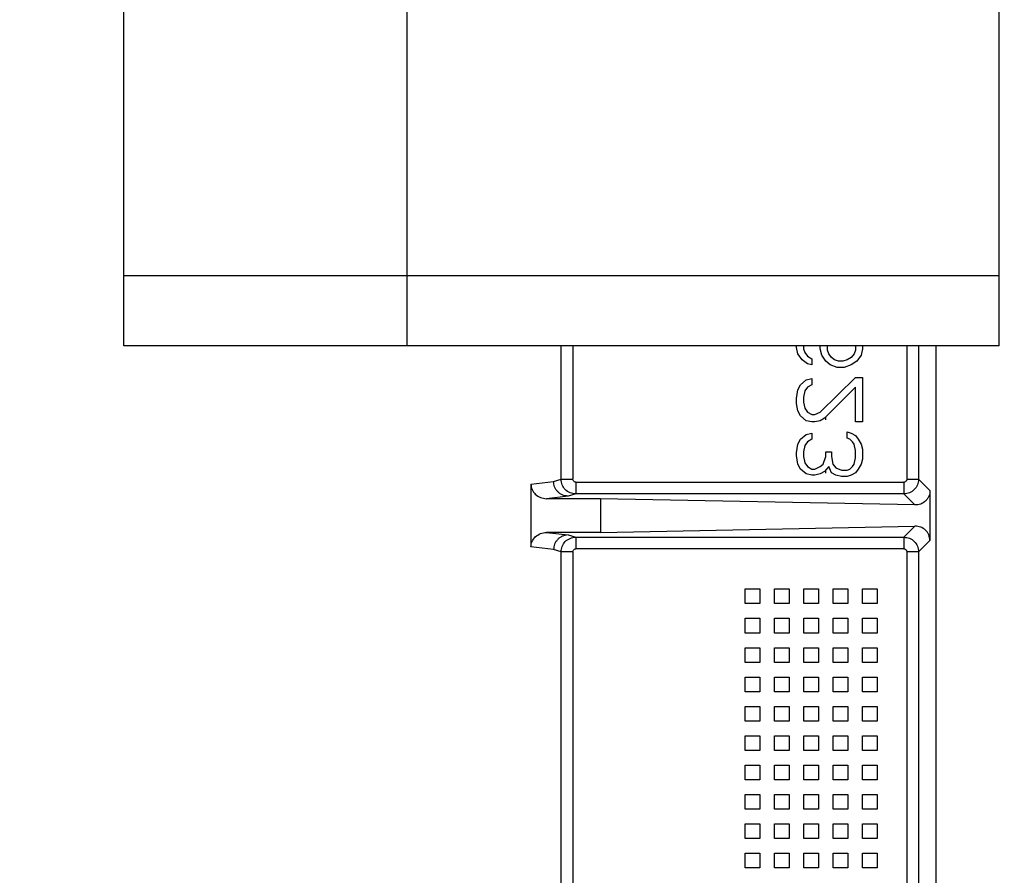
# Model space of a CAD drawing. Header units: inches. Extents: x 170 to 312, y 215 to 248.
# Tile 200 of 216: x 231.393 to 231.558, y 224.431 to 224.575. Entities that reach past the tile are written whole.
import ezdxf

# ---------------------------------------------------------------- set-up
doc = ezdxf.new("R2010")
doc.units = ezdxf.units.IN
doc.header["$LTSCALE"] = 0.25
doc.header["$MEASUREMENT"] = 0
doc.layers.add('ANNOTATIONS', color=1, linetype='Continuous')
doc.layers.add('STANDARD MOTOR RH', color=7, linetype='Continuous')
doc.styles.add('ARIAL', font='arial.ttf', dxfattribs={"height": 0.09375})
doc.dimstyles.new('STANDARD$0', dxfattribs={"dimtxt": 0.09375, "dimasz": 0.09375, "dimexe": 0.03125, "dimexo": 0.046875, "dimgap": 0.09, "dimtad": 0, "dimtih": 1, "dimtoh": 1, "dimdec": 4, "dimzin": 0, "dimdsep": 46, "dimtxsty": 'ARIAL', "dimcen": 0.09, "dimadec": 0, "dimazin": 0, "dimtfac": 1, "dimtdec": 4, "dimtofl": 0, "dimtmove": 0, "dimatfit": 1, "dimfxl": 1, "dimtolj": 1, "dimtzin": 0, "dimarcsym": 0})

# ---------------------------------------------------------------- blocks, each defined once
blk = doc.blocks.new('*D171')
at = {"layer": 'ANNOTATIONS', "color": 0, "lineweight": -2, "transparency": 16777216}
for p, q in [((230.62665, 223.58539), (230.62665, 225.15255)), ((231.72027, 224.57841), (231.72027, 225.15255)), ((230.7204, 225.1213), (230.88835, 225.1213)), ((231.62652, 225.1213), (231.45857, 225.1213))]:
    blk.add_line(p, q, dxfattribs=at)
at = {"layer": 'ANNOTATIONS', "color": 0, "transparency": 16777216}
for points in [[(230.7204, 225.13692), (230.7204, 225.10567), (230.62665, 225.1213)], [(231.62652, 225.13692), (231.62652, 225.10567), (231.72027, 225.1213)]]:
    blk.add_solid(points, dxfattribs=at)
at = {"layer": 'defpoints', "color": 0, "transparency": 16777216}
for p in [(230.62665, 225.1213), (231.72027, 224.53154), (230.62665, 223.53851)]:
    blk.add_point(p, dxfattribs=at)
at = {"layer": 'ANNOTATIONS', "color": 0, "transparency": 16777216, "insert": (231.17346, 225.1213), "char_height": 0.09375, "attachment_point": 5, "style": 'ARIAL'}
blk.add_mtext('\\A1;17 3/8"', dxfattribs=at)
blk = doc.blocks.new('*D186')
at = {"layer": 'ANNOTATIONS', "color": 0, "lineweight": -2, "transparency": 16777216}
for p, q in [((230.62665, 223.58539), (230.62665, 225.58626)), ((231.85002, 225.01166), (231.85002, 225.58626)), ((230.7204, 225.55501), (231.05724, 225.55501)), ((231.75627, 225.55501), (231.41943, 225.55501))]:
    blk.add_line(p, q, dxfattribs=at)
at = {"layer": 'ANNOTATIONS', "color": 0, "transparency": 16777216}
for points in [[(230.7204, 225.57064), (230.7204, 225.53939), (230.62665, 225.55501)], [(231.75627, 225.57064), (231.75627, 225.53939), (231.85002, 225.55501)]]:
    blk.add_solid(points, dxfattribs=at)
at = {"layer": 'defpoints', "color": 0, "transparency": 16777216}
for p in [(231.85002, 225.55501), (231.85002, 224.96478), (230.62665, 223.53851)]:
    blk.add_point(p, dxfattribs=at)
at = {"layer": 'ANNOTATIONS', "color": 0, "transparency": 16777216, "insert": (231.23834, 225.55501), "char_height": 0.09375, "attachment_point": 5, "style": 'ARIAL'}
blk.add_mtext('\\A1;20"', dxfattribs=at)

msp = doc.modelspace()

# ---------------------------------------------------------------- linework, layer by layer
at = {"layer": 'STANDARD MOTOR RH'}
for p, q in [((231.41082, 224.52008), (231.41082, 224.7182)), ((231.45832, 224.52008), (231.45832, 224.7182)), ((231.55757, 224.52008), (231.55757, 224.7182)), ((231.55757, 224.53179), (231.41082, 224.53179)), ((231.55757, 224.52008), (231.41082, 224.52008)), ((231.48411, 224.49772), (231.48411, 224.52008)), ((231.48608, 224.52008), (231.48608, 224.49772)), ((231.52355, 224.51978), (231.52355, 224.52008)), ((231.52379, 224.51875), (231.52355, 224.51978)), ((231.5245, 224.51771), (231.52379, 224.51875)), ((231.52473, 224.52008), (231.52473, 224.51958)), ((231.52473, 224.51958), (231.52497, 224.51895)), ((231.52497, 224.51895), (231.52544, 224.51833)), ((231.52756, 224.51958), (231.52756, 224.52008)), ((231.52779, 224.51854), (231.52756, 224.51958)), ((231.52874, 224.51937), (231.52874, 224.52008)), ((231.52897, 224.51875), (231.52874, 224.51937)), ((231.52944, 224.51812), (231.52897, 224.51875)), ((231.53321, 224.51875), (231.53274, 224.51812)), ((231.53345, 224.51937), (231.53321, 224.51875)), ((231.53345, 224.52008), (231.53345, 224.51937)), ((231.53463, 224.51958), (231.53439, 224.51854)), ((231.53463, 224.52008), (231.53463, 224.51958)), ((231.54206, 224.52008), (231.54206, 224.49772)), ((231.54403, 224.52008), (231.54403, 224.49772)), ((231.54693, 224.52008), (231.54693, 224.40615)), ((231.52544, 224.51708), (231.5245, 224.51771)), ((231.52544, 224.51833), (231.52615, 224.51791)), ((231.52615, 224.51688), (231.52544, 224.51708)), ((231.52615, 224.51791), (231.52615, 224.51688)), ((231.5285, 224.5175), (231.52779, 224.51854)), ((231.52921, 224.51688), (231.5285, 224.5175)), ((231.52992, 224.51771), (231.52944, 224.51812)), ((231.53062, 224.5175), (231.52992, 224.51771)), ((231.53133, 224.5175), (231.53062, 224.5175)), ((231.53204, 224.51771), (231.53133, 224.5175)), ((231.53274, 224.51812), (231.53204, 224.51771)), ((231.53368, 224.5175), (231.53274, 224.51688)), ((231.53439, 224.51854), (231.53368, 224.5175)), ((231.53039, 224.51646), (231.52921, 224.51688)), ((231.53156, 224.51646), (231.53039, 224.51646)), ((231.53274, 224.51688), (231.53156, 224.51646)), ((231.52426, 224.51355), (231.5252, 224.51438)), ((231.5252, 224.51438), (231.52615, 224.51459)), ((231.52615, 224.51459), (231.52615, 224.51355)), ((231.52756, 224.50899), (231.53345, 224.5148)), ((231.53345, 224.5148), (231.53463, 224.5148)), ((231.53463, 224.5148), (231.53463, 224.50733)), ((231.52355, 224.51127), (231.52379, 224.51272)), ((231.52379, 224.51272), (231.52426, 224.51355)), ((231.52497, 224.51252), (231.52473, 224.51148)), ((231.52544, 224.51314), (231.52497, 224.51252)), ((231.52615, 224.51355), (231.52544, 224.51314)), ((231.53345, 224.51314), (231.52827, 224.50795)), ((231.53345, 224.50733), (231.53345, 224.51314)), ((231.52355, 224.51044), (231.52355, 224.51127)), ((231.52379, 224.50919), (231.52355, 224.51044)), ((231.52473, 224.51148), (231.52473, 224.51065)), ((231.52473, 224.51065), (231.52497, 224.50961)), ((231.52426, 224.50836), (231.52379, 224.50919)), ((231.52497, 224.50961), (231.52544, 224.50899)), ((231.52544, 224.50899), (231.52615, 224.50857)), ((231.52662, 224.50857), (231.52756, 224.50899)), ((231.5252, 224.50753), (231.52426, 224.50836)), ((231.52615, 224.50733), (231.5252, 224.50753)), ((231.52615, 224.50857), (231.52662, 224.50857)), ((231.52662, 224.50733), (231.52615, 224.50733)), ((231.52756, 224.50753), (231.52662, 224.50733)), ((231.52827, 224.50795), (231.52756, 224.50753)), ((231.52848, 224.5077), (231.52848, 224.50816)), ((231.53463, 224.50733), (231.53345, 224.50733)), ((231.5252, 224.50525), (231.52615, 224.50546)), ((231.52615, 224.50546), (231.52615, 224.50442)), ((231.53204, 224.50567), (231.53274, 224.50546)), ((231.53204, 224.50463), (231.53204, 224.50567)), ((231.53274, 224.50546), (231.53345, 224.50504)), ((231.52379, 224.50359), (231.52426, 224.50442)), ((231.52426, 224.50442), (231.5252, 224.50525)), ((231.52544, 224.504), (231.52497, 224.50338)), ((231.52615, 224.50442), (231.52544, 224.504)), ((231.53251, 224.50442), (231.53204, 224.50463)), ((231.53298, 224.504), (231.53251, 224.50442)), ((231.53321, 224.50359), (231.53298, 224.504)), ((231.53345, 224.50504), (231.53392, 224.50442)), ((231.53392, 224.50442), (231.53439, 224.50359)), ((231.52355, 224.50214), (231.52379, 224.50359)), ((231.52497, 224.50338), (231.52473, 224.50234)), ((231.52473, 224.50234), (231.52473, 224.50151)), ((231.5285, 224.50234), (231.52944, 224.50234)), ((231.5285, 224.50151), (231.5285, 224.50234)), ((231.52944, 224.50234), (231.52944, 224.50151)), ((231.53345, 224.50255), (231.53321, 224.50359)), ((231.53345, 224.50131), (231.53345, 224.50255)), ((231.53439, 224.50359), (231.53463, 224.50276)), ((231.53463, 224.50276), (231.53463, 224.5011)), ((231.52355, 224.50172), (231.52355, 224.50214)), ((231.52379, 224.50027), (231.52355, 224.50172)), ((231.52473, 224.50151), (231.52497, 224.50047)), ((231.52803, 224.50027), (231.5285, 224.50151)), ((231.52944, 224.50151), (231.52968, 224.50027)), ((231.53321, 224.50027), (231.53345, 224.50131)), ((231.53463, 224.5011), (231.53439, 224.50027)), ((231.52426, 224.49944), (231.52379, 224.50027)), ((231.5252, 224.49861), (231.52426, 224.49944)), ((231.52497, 224.50047), (231.52544, 224.49985)), ((231.52544, 224.49985), (231.52615, 224.49944)), ((231.52615, 224.49944), (231.52662, 224.49944)), ((231.52662, 224.49944), (231.52756, 224.49985)), ((231.52756, 224.49985), (231.52803, 224.50027)), ((231.52827, 224.49902), (231.52756, 224.49861)), ((231.52897, 224.49985), (231.52827, 224.49902)), ((231.52848, 224.49877), (231.52848, 224.49927)), ((231.52944, 224.49881), (231.52897, 224.49985)), ((231.52968, 224.50027), (231.53015, 224.49964)), ((231.53015, 224.49964), (231.53109, 224.49923)), ((231.53109, 224.49923), (231.53204, 224.49923)), ((231.53204, 224.49923), (231.53251, 224.49944)), ((231.53251, 224.49944), (231.53298, 224.49985)), ((231.53298, 224.49985), (231.53321, 224.50027)), ((231.53392, 224.49944), (231.53345, 224.49881)), ((231.53439, 224.50027), (231.53392, 224.49944)), ((231.47906, 224.4969), (231.48286, 224.49735)), ((231.48286, 224.49735), (231.48411, 224.49772)), ((231.48411, 224.49772), (231.48608, 224.49772)), ((231.48657, 224.49723), (231.48657, 224.49526)), ((231.48657, 224.49723), (231.54157, 224.49723)), ((231.52615, 224.4984), (231.5252, 224.49861)), ((231.52662, 224.4984), (231.52615, 224.4984)), ((231.52756, 224.49861), (231.52662, 224.4984)), ((231.53015, 224.4984), (231.52944, 224.49881)), ((231.53109, 224.49819), (231.53015, 224.4984)), ((231.53204, 224.49819), (231.53109, 224.49819)), ((231.53274, 224.4984), (231.53204, 224.49819)), ((231.53345, 224.49881), (231.53274, 224.4984)), ((231.54206, 224.49772), (231.54403, 224.49772)), ((231.54403, 224.49772), (231.54594, 224.49582)), ((231.47906, 224.4969), (231.47906, 224.48638)), ((231.54594, 224.49582), (231.54594, 224.48746)), ((231.48527, 224.49489), (231.48168, 224.49447)), ((231.49069, 224.49447), (231.48168, 224.49447)), ((231.48657, 224.49526), (231.48527, 224.49489)), ((231.54157, 224.49526), (231.48657, 224.49526)), ((231.49069, 224.49447), (231.49069, 224.48881)), ((231.54343, 224.49341), (231.49069, 224.49447)), ((231.54157, 224.49526), (231.54343, 224.49341)), ((231.49069, 224.48881), (231.54343, 224.48987)), ((231.54343, 224.48987), (231.54157, 224.48802)), ((231.49069, 224.48881), (231.48168, 224.48881)), ((231.48168, 224.48881), (231.48527, 224.48839)), ((231.48527, 224.48839), (231.48657, 224.48802)), ((231.48657, 224.48802), (231.54157, 224.48802)), ((231.48657, 224.48802), (231.48657, 224.48605)), ((231.54594, 224.48746), (231.54403, 224.48556)), ((231.48286, 224.48593), (231.47906, 224.48638)), ((231.48411, 224.48556), (231.48286, 224.48593)), ((231.54157, 224.48605), (231.48657, 224.48605)), ((231.48411, 224.40796), (231.48411, 224.48556)), ((231.48608, 224.48556), (231.48411, 224.48556)), ((231.48608, 224.48556), (231.48608, 224.40848)), ((231.54403, 224.48556), (231.54206, 224.48556)), ((231.54206, 224.48556), (231.54206, 224.416)), ((231.54403, 224.48556), (231.54403, 224.416)), ((231.51494, 224.47934), (231.5174, 224.47934)), ((231.51494, 224.47688), (231.51494, 224.47934)), ((231.5174, 224.47934), (231.5174, 224.47688)), ((231.51986, 224.47934), (231.52232, 224.47934)), ((231.51986, 224.47688), (231.51986, 224.47934)), ((231.52232, 224.47934), (231.52232, 224.47688)), ((231.52478, 224.47934), (231.52725, 224.47934)), ((231.52478, 224.47688), (231.52478, 224.47934)), ((231.52725, 224.47934), (231.52725, 224.47688)), ((231.52971, 224.47934), (231.53217, 224.47934)), ((231.52971, 224.47688), (231.52971, 224.47934)), ((231.53217, 224.47934), (231.53217, 224.47688)), ((231.53463, 224.47688), (231.53463, 224.47934)), ((231.53463, 224.47934), (231.53709, 224.47934)), ((231.53709, 224.47934), (231.53709, 224.47688)), ((231.5174, 224.47688), (231.51494, 224.47688)), ((231.52232, 224.47688), (231.51986, 224.47688)), ((231.52725, 224.47688), (231.52478, 224.47688)), ((231.53217, 224.47688), (231.52971, 224.47688)), ((231.53709, 224.47688), (231.53463, 224.47688)), ((231.51494, 224.47442), (231.5174, 224.47442)), ((231.51494, 224.47195), (231.51494, 224.47442)), ((231.5174, 224.47442), (231.5174, 224.47195)), ((231.51986, 224.47442), (231.52232, 224.47442)), ((231.51986, 224.47195), (231.51986, 224.47442)), ((231.52232, 224.47442), (231.52232, 224.47195)), ((231.52478, 224.47442), (231.52725, 224.47442)), ((231.52478, 224.47195), (231.52478, 224.47442)), ((231.52725, 224.47442), (231.52725, 224.47195)), ((231.52971, 224.47442), (231.53217, 224.47442)), ((231.52971, 224.47195), (231.52971, 224.47442)), ((231.53217, 224.47442), (231.53217, 224.47195)), ((231.53463, 224.47195), (231.53463, 224.47442)), ((231.53463, 224.47442), (231.53709, 224.47442)), ((231.53709, 224.47442), (231.53709, 224.47195)), ((231.5174, 224.47195), (231.51494, 224.47195)), ((231.52232, 224.47195), (231.51986, 224.47195)), ((231.52725, 224.47195), (231.52478, 224.47195)), ((231.53217, 224.47195), (231.52971, 224.47195)), ((231.53709, 224.47195), (231.53463, 224.47195)), ((231.51494, 224.46949), (231.5174, 224.46949)), ((231.51494, 224.46703), (231.51494, 224.46949)), ((231.5174, 224.46949), (231.5174, 224.46703)), ((231.51986, 224.46703), (231.51986, 224.46949)), ((231.51986, 224.46949), (231.52232, 224.46949)), ((231.52232, 224.46949), (231.52232, 224.46703)), ((231.52478, 224.46949), (231.52725, 224.46949)), ((231.52478, 224.46703), (231.52478, 224.46949)), ((231.52725, 224.46949), (231.52725, 224.46703)), ((231.52971, 224.46703), (231.52971, 224.46949)), ((231.52971, 224.46949), (231.53217, 224.46949)), ((231.53217, 224.46949), (231.53217, 224.46703)), ((231.53463, 224.46949), (231.53709, 224.46949)), ((231.53463, 224.46703), (231.53463, 224.46949)), ((231.53709, 224.46949), (231.53709, 224.46703)), ((231.5174, 224.46703), (231.51494, 224.46703)), ((231.52232, 224.46703), (231.51986, 224.46703)), ((231.52725, 224.46703), (231.52478, 224.46703)), ((231.53217, 224.46703), (231.52971, 224.46703)), ((231.53709, 224.46703), (231.53463, 224.46703)), ((231.51494, 224.46457), (231.5174, 224.46457)), ((231.51494, 224.46211), (231.51494, 224.46457)), ((231.5174, 224.46457), (231.5174, 224.46211)), ((231.51986, 224.46457), (231.52232, 224.46457)), ((231.51986, 224.46211), (231.51986, 224.46457)), ((231.52232, 224.46457), (231.52232, 224.46211)), ((231.52478, 224.46457), (231.52725, 224.46457)), ((231.52478, 224.46211), (231.52478, 224.46457)), ((231.52725, 224.46457), (231.52725, 224.46211)), ((231.52971, 224.46457), (231.53217, 224.46457)), ((231.52971, 224.46211), (231.52971, 224.46457)), ((231.53217, 224.46457), (231.53217, 224.46211)), ((231.53463, 224.46457), (231.53709, 224.46457)), ((231.53463, 224.46211), (231.53463, 224.46457)), ((231.53709, 224.46457), (231.53709, 224.46211)), ((231.5174, 224.46211), (231.51494, 224.46211)), ((231.52232, 224.46211), (231.51986, 224.46211)), ((231.52725, 224.46211), (231.52478, 224.46211)), ((231.53217, 224.46211), (231.52971, 224.46211)), ((231.53709, 224.46211), (231.53463, 224.46211)), ((231.51494, 224.45719), (231.51494, 224.45965)), ((231.51494, 224.45965), (231.5174, 224.45965)), ((231.5174, 224.45965), (231.5174, 224.45719)), ((231.51986, 224.45965), (231.52232, 224.45965)), ((231.51986, 224.45719), (231.51986, 224.45965)), ((231.52232, 224.45965), (231.52232, 224.45719)), ((231.52478, 224.45965), (231.52725, 224.45965)), ((231.52478, 224.45719), (231.52478, 224.45965)), ((231.52725, 224.45965), (231.52725, 224.45719)), ((231.52971, 224.45965), (231.53217, 224.45965)), ((231.52971, 224.45719), (231.52971, 224.45965)), ((231.53217, 224.45965), (231.53217, 224.45719)), ((231.53463, 224.45719), (231.53463, 224.45965)), ((231.53463, 224.45965), (231.53709, 224.45965)), ((231.53709, 224.45965), (231.53709, 224.45719)), ((231.5174, 224.45719), (231.51494, 224.45719)), ((231.52232, 224.45719), (231.51986, 224.45719)), ((231.52725, 224.45719), (231.52478, 224.45719)), ((231.53217, 224.45719), (231.52971, 224.45719)), ((231.53709, 224.45719), (231.53463, 224.45719)), ((231.51494, 224.45473), (231.5174, 224.45473)), ((231.51494, 224.45227), (231.51494, 224.45473)), ((231.5174, 224.45473), (231.5174, 224.45227)), ((231.51986, 224.45473), (231.52232, 224.45473)), ((231.51986, 224.45227), (231.51986, 224.45473)), ((231.52232, 224.45473), (231.52232, 224.45227)), ((231.52478, 224.45473), (231.52725, 224.45473)), ((231.52478, 224.45227), (231.52478, 224.45473)), ((231.52725, 224.45473), (231.52725, 224.45227)), ((231.52971, 224.45473), (231.53217, 224.45473)), ((231.52971, 224.45227), (231.52971, 224.45473)), ((231.53217, 224.45473), (231.53217, 224.45227)), ((231.53463, 224.45473), (231.53709, 224.45473)), ((231.53463, 224.45227), (231.53463, 224.45473)), ((231.53709, 224.45473), (231.53709, 224.45227)), ((231.5174, 224.45227), (231.51494, 224.45227)), ((231.52232, 224.45227), (231.51986, 224.45227)), ((231.52725, 224.45227), (231.52478, 224.45227)), ((231.53217, 224.45227), (231.52971, 224.45227)), ((231.53709, 224.45227), (231.53463, 224.45227)), ((231.51494, 224.44981), (231.5174, 224.44981)), ((231.51494, 224.44735), (231.51494, 224.44981)), ((231.5174, 224.44981), (231.5174, 224.44735)), ((231.51986, 224.44981), (231.52232, 224.44981)), ((231.51986, 224.44735), (231.51986, 224.44981)), ((231.52232, 224.44981), (231.52232, 224.44735)), ((231.52478, 224.44735), (231.52478, 224.44981)), ((231.52478, 224.44981), (231.52725, 224.44981)), ((231.52725, 224.44981), (231.52725, 224.44735)), ((231.52971, 224.44735), (231.52971, 224.44981)), ((231.52971, 224.44981), (231.53217, 224.44981)), ((231.53217, 224.44981), (231.53217, 224.44735)), ((231.53463, 224.44735), (231.53463, 224.44981)), ((231.53463, 224.44981), (231.53709, 224.44981)), ((231.53709, 224.44981), (231.53709, 224.44735)), ((231.5174, 224.44735), (231.51494, 224.44735)), ((231.52232, 224.44735), (231.51986, 224.44735)), ((231.52725, 224.44735), (231.52478, 224.44735)), ((231.53217, 224.44735), (231.52971, 224.44735)), ((231.53709, 224.44735), (231.53463, 224.44735)), ((231.51494, 224.44489), (231.5174, 224.44489)), ((231.51494, 224.44243), (231.51494, 224.44489)), ((231.5174, 224.44489), (231.5174, 224.44243)), ((231.51986, 224.44489), (231.52232, 224.44489)), ((231.51986, 224.44243), (231.51986, 224.44489)), ((231.52232, 224.44489), (231.52232, 224.44243)), ((231.52478, 224.44243), (231.52478, 224.44489)), ((231.52478, 224.44489), (231.52725, 224.44489)), ((231.52725, 224.44489), (231.52725, 224.44243)), ((231.52971, 224.44243), (231.52971, 224.44489)), ((231.52971, 224.44489), (231.53217, 224.44489)), ((231.53217, 224.44489), (231.53217, 224.44243)), ((231.53463, 224.44489), (231.53709, 224.44489)), ((231.53463, 224.44243), (231.53463, 224.44489)), ((231.53709, 224.44489), (231.53709, 224.44243)), ((231.5174, 224.44243), (231.51494, 224.44243)), ((231.52232, 224.44243), (231.51986, 224.44243)), ((231.52725, 224.44243), (231.52478, 224.44243)), ((231.53217, 224.44243), (231.52971, 224.44243)), ((231.53709, 224.44243), (231.53463, 224.44243)), ((231.51494, 224.43997), (231.5174, 224.43997)), ((231.51494, 224.43751), (231.51494, 224.43997)), ((231.5174, 224.43997), (231.5174, 224.43751)), ((231.51986, 224.43751), (231.51986, 224.43997)), ((231.51986, 224.43997), (231.52232, 224.43997)), ((231.52232, 224.43997), (231.52232, 224.43751)), ((231.52478, 224.43751), (231.52478, 224.43997)), ((231.52478, 224.43997), (231.52725, 224.43997)), ((231.52725, 224.43997), (231.52725, 224.43751)), ((231.52971, 224.43751), (231.52971, 224.43997)), ((231.52971, 224.43997), (231.53217, 224.43997)), ((231.53217, 224.43997), (231.53217, 224.43751)), ((231.53463, 224.43751), (231.53463, 224.43997)), ((231.53463, 224.43997), (231.53709, 224.43997)), ((231.53709, 224.43997), (231.53709, 224.43751)), ((231.5174, 224.43751), (231.51494, 224.43751)), ((231.52232, 224.43751), (231.51986, 224.43751)), ((231.52725, 224.43751), (231.52478, 224.43751)), ((231.53217, 224.43751), (231.52971, 224.43751)), ((231.53709, 224.43751), (231.53463, 224.43751)), ((231.51494, 224.43258), (231.51494, 224.43505)), ((231.51494, 224.43505), (231.5174, 224.43505)), ((231.5174, 224.43505), (231.5174, 224.43258)), ((231.51986, 224.43258), (231.51986, 224.43505)), ((231.51986, 224.43505), (231.52232, 224.43505)), ((231.52232, 224.43505), (231.52232, 224.43258)), ((231.52478, 224.43505), (231.52725, 224.43505)), ((231.52478, 224.43258), (231.52478, 224.43505)), ((231.52725, 224.43505), (231.52725, 224.43258)), ((231.52971, 224.43505), (231.53217, 224.43505)), ((231.52971, 224.43258), (231.52971, 224.43505)), ((231.53217, 224.43505), (231.53217, 224.43258)), ((231.53463, 224.43258), (231.53463, 224.43505)), ((231.53463, 224.43505), (231.53709, 224.43505)), ((231.53709, 224.43505), (231.53709, 224.43258)), ((231.5174, 224.43258), (231.51494, 224.43258)), ((231.52232, 224.43258), (231.51986, 224.43258)), ((231.52725, 224.43258), (231.52478, 224.43258)), ((231.53217, 224.43258), (231.52971, 224.43258)), ((231.53709, 224.43258), (231.53463, 224.43258))]:
    msp.add_line(p, q, dxfattribs=at)
for points, knots in [([(231.48527, 224.49489), (231.48497, 224.49493), (231.4845, 224.49498), (231.48394, 224.49529), (231.48356, 224.49561), (231.48324, 224.496), (231.48294, 224.49657), (231.48289, 224.49705), (231.48286, 224.49735)], [0, 0, 0, 0, 0.2397534, 0.3686587, 0.5002424, 0.6318197, 0.7606451, 1, 1, 1, 1]), ([(231.48657, 224.49526), (231.4864, 224.49527), (231.48607, 224.49529), (231.48545, 224.4955), (231.48477, 224.49596), (231.48422, 224.49678), (231.48415, 224.49741), (231.48411, 224.49772)], [0, 0, 0, 0, 0.12977, 0.258298, 0.510374, 0.757607, 1, 1, 1, 1]), ([(231.48657, 224.49723), (231.48651, 224.49724), (231.48638, 224.49725), (231.48622, 224.49737), (231.4861, 224.49753), (231.48609, 224.49766), (231.48608, 224.49772)], [0, 0, 0, 0, 0.250858, 0.499756, 0.747287, 1, 1, 1, 1]), ([(231.54403, 224.49772), (231.54399, 224.4974), (231.54392, 224.49676), (231.54335, 224.49594), (231.54254, 224.49538), (231.54189, 224.4953), (231.54157, 224.49526)], [0, 0, 0, 0, 0.249967, 0.50006, 0.750063, 1, 1, 1, 1]), ([(231.54206, 224.49772), (231.54206, 224.49766), (231.54204, 224.49753), (231.54193, 224.49737), (231.54177, 224.49725), (231.54164, 224.49724), (231.54157, 224.49723)], [0, 0, 0, 0, 0.250528, 0.5, 0.747598, 1, 1, 1, 1]), ([(231.54157, 224.49723), (231.54157, 224.49698), (231.54157, 224.49647), (231.54157, 224.49583), (231.54157, 224.49538), (231.54157, 224.4953), (231.54157, 224.49526)], [0, 0, 0, 0, 0.249998, 0.500079, 0.750317, 1, 1, 1, 1]), ([(231.47906, 224.4969), (231.47907, 224.49675), (231.47908, 224.49644), (231.47928, 224.49583), (231.47976, 224.49516), (231.48063, 224.49458), (231.48132, 224.49451), (231.48168, 224.49447)], [0, 0, 0, 0, 0.117083, 0.234528, 0.47646, 0.7323, 1, 1, 1, 1]), ([(231.54594, 224.49582), (231.54593, 224.49566), (231.54591, 224.49534), (231.54577, 224.49489), (231.54553, 224.49445), (231.5451, 224.49395), (231.54439, 224.49349), (231.54375, 224.49344), (231.54343, 224.49341)], [0, 0, 0, 0, 0.111545, 0.226746, 0.34727, 0.474374, 0.73132, 1, 1, 1, 1]), ([(231.54594, 224.48746), (231.54593, 224.48762), (231.54591, 224.48794), (231.54576, 224.4884), (231.54553, 224.48883), (231.5451, 224.48933), (231.54439, 224.48979), (231.54375, 224.48984), (231.54343, 224.48987)], [0, 0, 0, 0, 0.112665, 0.226772, 0.348783, 0.474409, 0.731338, 1, 1, 1, 1]), ([(231.47906, 224.48638), (231.47907, 224.48653), (231.47908, 224.48684), (231.47928, 224.48744), (231.47976, 224.48812), (231.48063, 224.48869), (231.48132, 224.48877), (231.48168, 224.48881)], [0, 0, 0, 0, 0.11723, 0.234533, 0.476463, 0.732301, 1, 1, 1, 1]), ([(231.48527, 224.48839), (231.48497, 224.48835), (231.4845, 224.4883), (231.48394, 224.48799), (231.48356, 224.48767), (231.48324, 224.48728), (231.48294, 224.48671), (231.48289, 224.48623), (231.48286, 224.48593)], [0, 0, 0, 0, 0.2395476, 0.368414, 0.5000065, 0.6314947, 0.7603406, 1, 1, 1, 1]), ([(231.48411, 224.48556), (231.48415, 224.48587), (231.48422, 224.4865), (231.48477, 224.48732), (231.48545, 224.48778), (231.48607, 224.48799), (231.4864, 224.48801), (231.48657, 224.48802)], [0, 0, 0, 0, 0.242393, 0.489626, 0.741702, 0.87023, 1, 1, 1, 1]), ([(231.54157, 224.48802), (231.54189, 224.48798), (231.54254, 224.4879), (231.54335, 224.48733), (231.54392, 224.48652), (231.54399, 224.48588), (231.54403, 224.48556)], [0, 0, 0, 0, 0.249937, 0.49994, 0.750033, 1, 1, 1, 1]), ([(231.54157, 224.48802), (231.54157, 224.48798), (231.54157, 224.4879), (231.54157, 224.48745), (231.54157, 224.4868), (231.54157, 224.4863), (231.54157, 224.48605)], [0, 0, 0, 0, 0.249683, 0.499921, 0.750002, 1, 1, 1, 1]), ([(231.48608, 224.48556), (231.48609, 224.48562), (231.4861, 224.48575), (231.48622, 224.48591), (231.48638, 224.48603), (231.48651, 224.48604), (231.48657, 224.48605)], [0, 0, 0, 0, 0.250491, 0.499944, 0.747523, 1, 1, 1, 1]), ([(231.54157, 224.48605), (231.54164, 224.48604), (231.54177, 224.48603), (231.54193, 224.48591), (231.54204, 224.48575), (231.54206, 224.48562), (231.54206, 224.48556)], [0, 0, 0, 0, 0.2508129, 0.4997587, 0.7479692, 1, 1, 1, 1])]:
    msp.add_open_spline(points, degree=3, knots=knots, dxfattribs=at)

# ---------------------------------------------------------------- dimensions: what is measured, and where the dimension line sits
at = {"layer": 'ANNOTATIONS'}
dim = msp.add_linear_dim(base=(231.85002, 225.55501), p1=(230.62665, 223.53851), p2=(231.85002, 224.96478), angle=180, text='20"', dimstyle='STANDARD$0', dxfattribs=at)
dim.commit()
dim.dimension.update_dxf_attribs({"geometry": '*D186', "text_midpoint": (231.23834, 225.55501), "dimtype": 160})
dim = msp.add_linear_dim(base=(230.62665, 225.1213), p1=(231.72027, 224.53154), p2=(230.62665, 223.53851), text='17 3/8"', dimstyle='STANDARD$0', dxfattribs=at)
dim.commit()
dim.dimension.update_dxf_attribs({"geometry": '*D171', "text_midpoint": (231.17346, 225.1213), "dimtype": 160})

doc.saveas('drawing.dxf')
